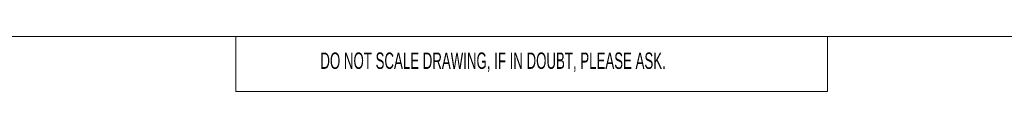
# Model space of a CAD drawing. Header units: millimetres. Extents: x 0 to 420, y 0 to 297.
# Tile 53 of 100: x 136 to 279, y 282 to 290. Entities that reach past the tile are written whole.
import ezdxf

# ---------------------------------------------------------------- set-up
doc = ezdxf.new("R2010")
doc.units = ezdxf.units.MM
doc.styles.add('SLDTEXTSTYLE0', font='TXT', dxfattribs={"width": 0.605})

msp = doc.modelspace()

# ---------------------------------------------------------------- linework, layer by layer
at = {"color": 7, "linetype": 'Continuous', "lineweight": 18}
for p, q in [((413, 290), (7, 290)), ((167, 290), (167, 282)), ((253, 290), (253, 282)), ((253, 282), (167, 282))]:
    msp.add_line(p, q, dxfattribs=at)

# ---------------------------------------------------------------- texts
at = {"color": 7, "linetype": 'Continuous', "lineweight": 0, "insert": (179.3, 287.67), "char_height": 2.3813, "attachment_point": 1, "style": 'SLDTEXTSTYLE0'}
msp.add_mtext('DO NOT SCALE DRAWING, IF IN DOUBT, PLEASE ASK.', dxfattribs=at)

doc.saveas('drawing.dxf')
